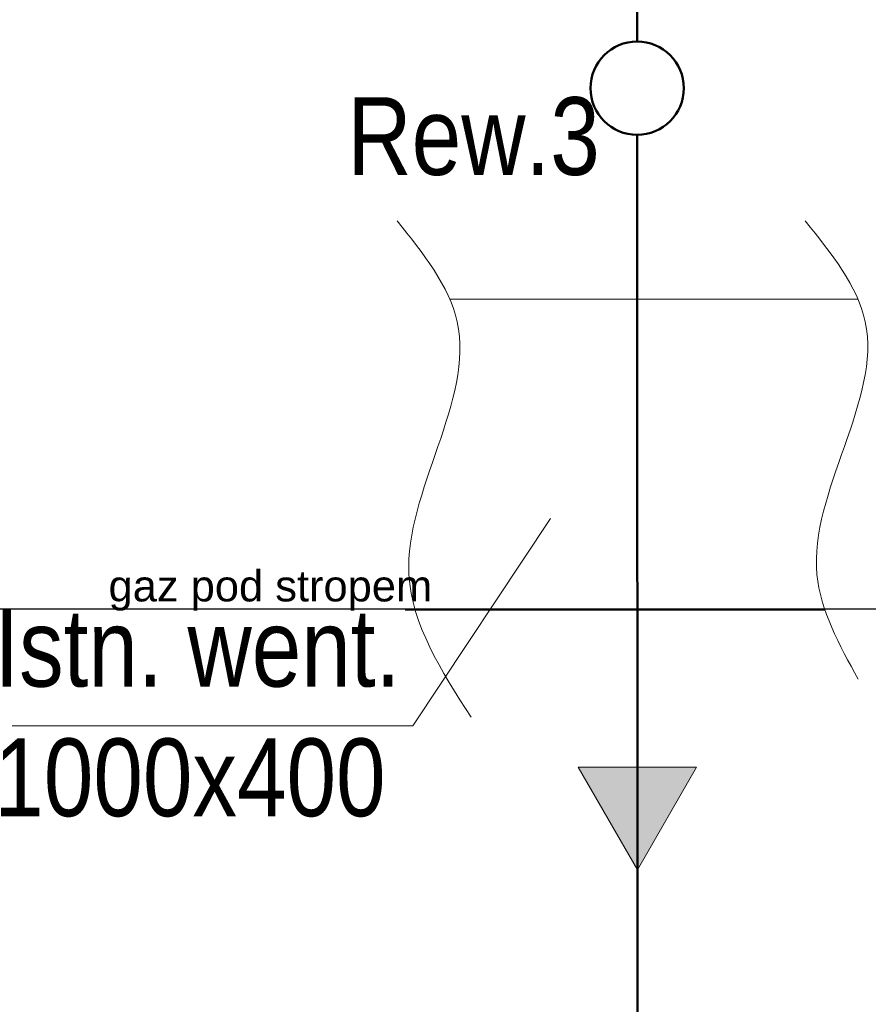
# Model space of a CAD drawing. Header units: millimetres. Extents: x -96593 to 66336, y -23969 to 7139.
# Tile 119 of 256: x -90330 to -90058, y -593 to -276. Entities that reach past the tile are written whole.
import ezdxf

# ---------------------------------------------------------------- set-up
doc = ezdxf.new("R2010")
doc.units = ezdxf.units.MM
doc.linetypes.add('DIVIDEX2', pattern=[2.5, 1, -0.5, 0, -0.5, 0, -0.5])
for name, color, linetype, lineweight in [('BA_KS_ist.', 34, 'Continuous', 50), ('MM_KS_OPISY', 7, 'Continuous', 9), ('mm_punktwstawienia', 1, 'Continuous', 50), ('mm_sprężone', 7, 'Continuous', 50), ('mm_wentylacja_bloki', 7, 'Continuous', 18), ('mm_ZWU', 5, 'Continuous', 30)]:
    doc.layers.add(name, color=color, linetype=linetype, lineweight=lineweight)
doc.styles.get("Standard").update_dxf_attribs({"font": 'arial.ttf'})

# ---------------------------------------------------------------- blocks, each defined once
blk = doc.blocks.new('A$C2E197AD3')
at = {"color": 252, "lineweight": 30}
blk.add_line((949.46, 1855.09), (2737.44, 1855.09), dxfattribs=at)
at = {"color": 252, "lineweight": 30, "insert": (1070.23, 1867.48), "char_height": 10, "attachment_point": 1}
blk.add_mtext_dynamic_manual_height_columns('gaz pod stropem', width=650.6795, gutter_width=50, heights=[0], dxfattribs=at)
blk = doc.blocks.new('ksstrz')
at = {"layer": 'mm_sprężone', "linetype": 'DIVIDEX2', "lineweight": 30}
h = blk.add_hatch(color=256, dxfattribs=at)
h.dxf.hatch_style = 1
h.paths.add_polyline_path([(28045.5, -44864.49), (28060.5, -44838.51), (28030.5, -44838.51)])
at = {"layer": 'mm_wentylacja_bloki'}
for p, q in [((28030.5, -44838.51), (28045.5, -44864.49)), ((28060.5, -44838.51), (28030.5, -44838.51)), ((28045.5, -44864.49), (28060.5, -44838.51))]:
    blk.add_line(p, q, dxfattribs=at)

msp = doc.modelspace()

# ---------------------------------------------------------------- linework, layer by layer
at = {"layer": 'BA_KS_ist.', "linetype": 'Continuous', "ltscale": 25}
for p, q in [((-90131.86, -283.2), (-90131.92, -58.61)), ((-90131.66, -993.2), (-90131.85, -313.2))]:
    msp.add_line(p, q, dxfattribs=at)
msp.add_circle((-90131.85, -298.2), 15, dxfattribs=at)
at = {"layer": 'MM_KS_OPISY'}
for p, q in [((-90203.94, -503.2), (-90159.73, -436.53)), ((-90353.94, -503.2), (-90203.94, -503.2))]:
    msp.add_line(p, q, dxfattribs=at)
for points in [[(-90208.99, -340.88), (-90189.68, -373.3), (-90205.22, -454.58), (-90185.23, -500.45)], [(-90077.8, -340.88), (-90058.49, -373.3), (-90074.03, -454.58), (-90060.8, -488.19)]]:
    msp.add_spline(points, degree=3, dxfattribs=at)
at = {"layer": 'mm_ZWU', "ltscale": 100}
for p, q in [((-90060.81, -366.11), (-90192.08, -366.03)), ((-90071.42, -466.1), (-90206.41, -466.03))]:
    msp.add_line(p, q, dxfattribs=at)

# ---------------------------------------------------------------- block references
at = {"layer": 'mm_punktwstawienia', "lineweight": 60}
msp.add_blockref('A$C2E197AD3', (-91372.02, -2320.7), dxfattribs=at)
at = {"layer": 'mm_sprężone', "color": 2, "linetype": 'DIVIDEX2', "lineweight": 30, "xscale": 1.27, "yscale": 1.27, "zscale": 1.27, "rotation": 120.0000000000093}
msp.add_blockref('ksstrz', (-121648.15, -59851.38), dxfattribs=at)

# ---------------------------------------------------------------- texts
at = {"layer": 'MM_KS_OPISY', "char_height": 25, "attachment_point": 1}
for s, width, insert in [('\\fArial Narrow|b0|i0|c238|p34;Rew.3', 6.3197, (-90224.99, -301.1)), ('\\fArial Narrow|b0|i0|c238|p34;Istn. went.\\P1000x400', 156.6815, (-90338.52, -465.61))]:
    msp.add_mtext_dynamic_manual_height_columns(s, width=width, gutter_width=1, heights=[0], dxfattribs=dict(at, insert=insert))

doc.saveas('drawing.dxf')
